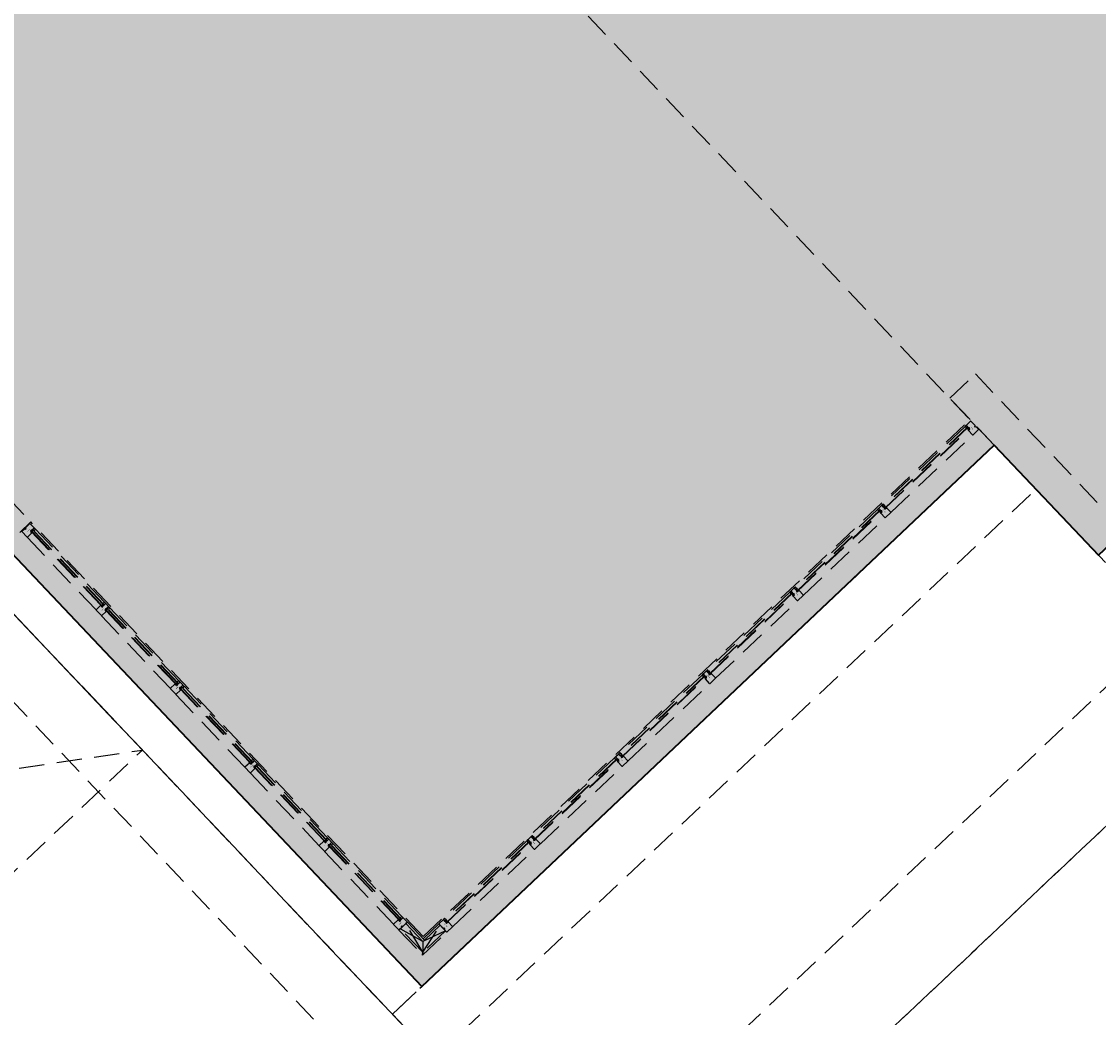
# Model space of a CAD drawing. Header units: metres. Extents: x 104098 to 104607, y 427853 to 428230.
# Tile 52 of 147: x 104268 to 104278, y 428111 to 428121. Entities that reach past the tile are written whole.
import ezdxf

# ---------------------------------------------------------------- set-up
doc = ezdxf.new("R2010")
doc.units = ezdxf.units.M
doc.linetypes.add('DASHED2', pattern=[0.375, 0.25, -0.125])
doc.layers.add('N-WE-OG-BEBOUWING-G_School', color=7, linetype='Continuous', lineweight=35)
doc.layers.add('N-WE-VH-VERHARDING-AP_BEBOUWING', color=7, linetype='Continuous', true_color=0xcfcfcf)
doc.styles.add('1_020-25', font='arial.ttf', dxfattribs={"height": 100})

# ---------------------------------------------------------------- blocks, each defined once
blk = doc.blocks.new('school2')
at = {"color": 252, "linetype": 'DASHED2'}
for p, q in [((107986.478, 456599.426), (107986.478, 456614.926)), ((107979.028, 456605.426), (107979.028, 456605.076)), ((107978.278, 456605.076), (107978.278, 456599.076)), ((107978.678, 456605.076), (107978.678, 456599.076)), ((107978.678, 456605.076), (107978.678, 456599.076)), ((107978.678, 456599.076), (107978.678, 456605.076)), ((107978.678, 456599.076), (107978.678, 456605.076)), ((107978.678, 456605.076), (107978.678, 456599.076)), ((107979.028, 456605.076), (107978.878, 456605.076)), ((107978.898, 456604.994), (107978.898, 456605.068)), ((107978.901, 456605.071), (107978.901, 456605.071)), ((107978.901, 456605.071), (107978.901, 456605.071)), ((107978.901, 456605.071), (107978.901, 456605.071)), ((107978.901, 456605.071), (107978.901, 456605.071)), ((107978.901, 456605.071), (107978.901, 456605.071)), ((107978.901, 456605.071), (107978.901, 456605.071)), ((107978.901, 456605.071), (107978.936, 456605.071)), ((107978.938, 456605.07), (107978.938, 456605.061)), ((107978.938, 456605.061), (107978.948, 456605.061)), ((107978.948, 456605.061), (107978.948, 456605.07)), ((107978.95, 456605.071), (107979.009, 456605.071)), ((107979.012, 456605.068), (107979.012, 456605.012)), ((107979.028, 456599.426), (107979.028, 456605.076)), ((107978.898, 456604.991), (107978.898, 456604)), ((107978.961, 456604.991), (107978.901, 456604.991)), ((107978.962, 456604.993), (107978.961, 456604.991)), ((107978.964, 456605.009), (107978.962, 456605.009)), ((107978.962, 456605.009), (107978.962, 456604.993)), ((107978.966, 456605.005), (107978.962, 456605.005)), ((107978.962, 456605.005), (107978.962, 456604.996)), ((107978.962, 456604.996), (107978.966, 456604.996)), ((107978.966, 456604.996), (107978.966, 456605.005)), ((107978.99, 456605.005), (107978.966, 456605.005)), ((107978.966, 456605.005), (107978.966, 456603.986)), ((107978.986, 456605.005), (107978.971, 456605.005)), ((107978.971, 456605.005), (107978.971, 456604.998)), ((107978.971, 456604.998), (107978.986, 456604.998)), ((107978.986, 456604.998), (107978.971, 456604.998)), ((107978.971, 456604.998), (107978.971, 456603.993)), ((107979, 456605.009), (107978.975, 456605.009)), ((107978.986, 456603.986), (107978.986, 456605.005)), ((107978.99, 456604.995), (107978.99, 456605.009)), ((107978.99, 456605.009), (107979.009, 456605.009)), ((107978.99, 456603.986), (107978.99, 456605.005)), ((107978.994, 456604.995), (107978.99, 456604.995)), ((107978.994, 456604.991), (107978.994, 456604.995)), ((107979.01, 456604.994), (107978.994, 456604.991)), ((107979.004, 456605.009), (107979, 456605.009)), ((107979.009, 456605.009), (107979.004, 456605.009)), ((107979.012, 456605.006), (107979.012, 456604.997)), ((107979.012, 456603.998), (107979.012, 456604.993)), ((107975.428, 456604.676), (107978.278, 456602.676)), ((107978.278, 456604.676), (107978.278, 456595.576)), ((107978.278, 456595.576), (107978.278, 456604.676)), ((107978.278, 456602.676), (107978.278, 456604.676)), ((107977.678, 456596.576), (107977.678, 456604.076)), ((107978.898, 456603.923), (107978.898, 456603.997)), ((107978.901, 456604), (107978.961, 456604)), ((107978.961, 456604), (107978.962, 456603.999)), ((107978.962, 456603.999), (107978.962, 456603.982)), ((107978.962, 456603.986), (107978.962, 456603.995)), ((107978.962, 456603.995), (107978.966, 456603.995)), ((107978.966, 456603.995), (107978.966, 456603.986)), ((107978.971, 456603.993), (107978.986, 456603.993)), ((107978.986, 456603.993), (107978.971, 456603.993)), ((107978.971, 456603.993), (107978.971, 456603.986)), ((107978.994, 456603.996), (107978.99, 456603.996)), ((107978.99, 456603.996), (107978.99, 456603.982)), ((107979.01, 456603.997), (107978.994, 456604)), ((107978.994, 456604), (107978.994, 456603.996)), ((107979.012, 456603.985), (107979.012, 456603.994)), ((107978.898, 456603.92), (107978.898, 456602.929)), ((107978.961, 456603.92), (107978.901, 456603.92)), ((107978.962, 456603.922), (107978.961, 456603.92)), ((107978.966, 456603.986), (107978.962, 456603.986)), ((107978.962, 456603.982), (107978.964, 456603.982)), ((107978.964, 456603.938), (107978.962, 456603.938)), ((107978.962, 456603.938), (107978.962, 456603.922)), ((107978.966, 456603.934), (107978.962, 456603.934)), ((107978.962, 456603.934), (107978.962, 456603.925)), ((107978.962, 456603.925), (107978.966, 456603.925)), ((107978.966, 456603.986), (107978.99, 456603.986)), ((107978.966, 456603.925), (107978.966, 456603.934)), ((107978.99, 456603.934), (107978.966, 456603.934)), ((107978.966, 456603.934), (107978.966, 456602.915)), ((107978.986, 456603.934), (107978.971, 456603.934)), ((107978.971, 456603.934), (107978.971, 456603.927)), ((107978.971, 456603.927), (107978.986, 456603.927)), ((107978.986, 456603.927), (107978.971, 456603.927)), ((107978.971, 456603.927), (107978.971, 456602.922)), ((107978.975, 456603.982), (107979, 456603.982)), ((107979, 456603.938), (107978.975, 456603.938)), ((107978.99, 456603.986), (107978.986, 456603.986)), ((107978.986, 456602.915), (107978.986, 456603.934)), ((107978.99, 456603.982), (107979.009, 456603.982)), ((107978.99, 456603.924), (107978.99, 456603.938)), ((107978.99, 456603.938), (107979.009, 456603.938)), ((107978.99, 456602.915), (107978.99, 456603.934)), ((107978.994, 456603.924), (107978.99, 456603.924)), ((107978.994, 456603.92), (107978.994, 456603.924)), ((107979.01, 456603.923), (107978.994, 456603.92)), ((107979, 456603.982), (107979.004, 456603.982)), ((107979.004, 456603.938), (107979, 456603.938)), ((107979, 456603.938), (107979, 456603.938)), ((107979.004, 456603.982), (107979.004, 456603.982)), ((107979.004, 456603.982), (107979.009, 456603.982)), ((107979.009, 456603.938), (107979.004, 456603.938)), ((107979.004, 456603.938), (107979.004, 456603.938)), ((107979.012, 456603.979), (107979.012, 456603.941)), ((107979.012, 456603.935), (107979.012, 456603.926)), ((107979.012, 456602.927), (107979.012, 456603.922)), ((107978.898, 456602.852), (107978.898, 456602.926)), ((107978.901, 456602.929), (107978.961, 456602.929)), ((107978.961, 456602.929), (107978.962, 456602.928)), ((107978.962, 456602.928), (107978.962, 456602.911)), ((107979.01, 456602.926), (107978.994, 456602.929)), ((107978.994, 456602.929), (107978.994, 456602.925)), ((107978.898, 456602.849), (107978.898, 456601.858)), ((107978.961, 456602.849), (107978.901, 456602.849)), ((107978.962, 456602.851), (107978.961, 456602.849)), ((107978.962, 456602.915), (107978.962, 456602.924)), ((107978.962, 456602.924), (107978.966, 456602.924)), ((107978.966, 456602.915), (107978.962, 456602.915)), ((107978.962, 456602.911), (107978.964, 456602.911)), ((107978.964, 456602.867), (107978.962, 456602.867)), ((107978.962, 456602.867), (107978.962, 456602.851)), ((107978.966, 456602.863), (107978.962, 456602.863)), ((107978.962, 456602.863), (107978.962, 456602.854)), ((107978.962, 456602.854), (107978.966, 456602.854)), ((107978.966, 456602.924), (107978.966, 456602.915)), ((107978.966, 456602.915), (107978.99, 456602.915)), ((107978.99, 456602.863), (107978.966, 456602.863)), ((107978.966, 456602.863), (107978.966, 456601.844)), ((107978.966, 456602.854), (107978.966, 456602.863)), ((107978.971, 456602.922), (107978.986, 456602.922)), ((107978.986, 456602.922), (107978.971, 456602.922)), ((107978.971, 456602.922), (107978.971, 456602.915)), ((107978.986, 456602.863), (107978.971, 456602.863)), ((107978.971, 456602.863), (107978.971, 456602.856)), ((107978.971, 456602.856), (107978.986, 456602.856)), ((107978.986, 456602.856), (107978.971, 456602.856)), ((107978.971, 456602.856), (107978.971, 456601.851)), ((107978.975, 456602.911), (107979, 456602.911)), ((107979, 456602.867), (107978.975, 456602.867)), ((107978.99, 456602.915), (107978.986, 456602.915)), ((107978.986, 456601.844), (107978.986, 456602.863)), ((107978.994, 456602.925), (107978.99, 456602.925)), ((107978.99, 456602.925), (107978.99, 456602.911)), ((107978.99, 456602.911), (107979.009, 456602.911)), ((107978.99, 456602.853), (107978.99, 456602.867)), ((107978.99, 456602.867), (107979.009, 456602.867)), ((107978.99, 456601.844), (107978.99, 456602.863)), ((107978.994, 456602.853), (107978.99, 456602.853)), ((107978.994, 456602.849), (107978.994, 456602.853)), ((107979.01, 456602.852), (107978.994, 456602.849)), ((107979, 456602.911), (107979.004, 456602.911)), ((107979.004, 456602.867), (107979, 456602.867)), ((107979, 456602.867), (107979, 456602.867)), ((107979.004, 456602.911), (107979.004, 456602.911)), ((107979.004, 456602.911), (107979.009, 456602.911)), ((107979.009, 456602.867), (107979.004, 456602.867)), ((107979.004, 456602.867), (107979.004, 456602.867)), ((107979.012, 456602.914), (107979.012, 456602.923)), ((107979.012, 456602.908), (107979.012, 456602.87)), ((107979.012, 456602.864), (107979.012, 456602.855)), ((107979.012, 456601.856), (107979.012, 456602.851)), ((107972.578, 456602.676), (107978.278, 456602.676)), ((107978.898, 456601.781), (107978.898, 456601.855)), ((107978.898, 456601.778), (107978.898, 456600.787)), ((107978.901, 456601.858), (107978.961, 456601.858)), ((107978.961, 456601.778), (107978.901, 456601.778)), ((107978.961, 456601.858), (107978.962, 456601.857)), ((107978.962, 456601.78), (107978.961, 456601.778)), ((107978.962, 456601.857), (107978.962, 456601.84)), ((107978.962, 456601.844), (107978.962, 456601.853)), ((107978.962, 456601.853), (107978.966, 456601.853)), ((107978.966, 456601.844), (107978.962, 456601.844)), ((107978.962, 456601.84), (107978.964, 456601.84)), ((107978.964, 456601.796), (107978.962, 456601.796)), ((107978.962, 456601.796), (107978.962, 456601.78)), ((107978.966, 456601.792), (107978.962, 456601.792)), ((107978.962, 456601.792), (107978.962, 456601.783)), ((107978.962, 456601.783), (107978.966, 456601.783)), ((107978.966, 456601.853), (107978.966, 456601.844)), ((107978.966, 456601.844), (107978.99, 456601.844)), ((107978.99, 456601.792), (107978.966, 456601.792)), ((107978.966, 456601.792), (107978.966, 456600.773)), ((107978.966, 456601.783), (107978.966, 456601.792)), ((107978.971, 456601.851), (107978.986, 456601.851)), ((107978.986, 456601.851), (107978.971, 456601.851)), ((107978.971, 456601.851), (107978.971, 456601.844)), ((107978.986, 456601.792), (107978.971, 456601.792)), ((107978.971, 456601.792), (107978.971, 456601.785)), ((107978.971, 456601.785), (107978.986, 456601.785)), ((107978.986, 456601.785), (107978.971, 456601.785)), ((107978.971, 456601.785), (107978.971, 456600.78)), ((107978.975, 456601.84), (107979, 456601.84)), ((107979, 456601.796), (107978.975, 456601.796)), ((107978.99, 456601.844), (107978.986, 456601.844)), ((107978.986, 456600.773), (107978.986, 456601.792)), ((107978.994, 456601.854), (107978.99, 456601.854)), ((107978.99, 456601.854), (107978.99, 456601.84)), ((107978.99, 456601.84), (107979.009, 456601.84)), ((107978.99, 456601.782), (107978.99, 456601.796)), ((107978.99, 456601.796), (107979.009, 456601.796)), ((107978.99, 456600.773), (107978.99, 456601.792)), ((107978.994, 456601.782), (107978.99, 456601.782)), ((107979.01, 456601.855), (107978.994, 456601.858)), ((107978.994, 456601.858), (107978.994, 456601.854)), ((107978.994, 456601.778), (107978.994, 456601.782)), ((107979.01, 456601.781), (107978.994, 456601.778)), ((107979, 456601.84), (107979.004, 456601.84)), ((107979.004, 456601.796), (107979, 456601.796)), ((107979, 456601.796), (107979, 456601.796)), ((107979.004, 456601.84), (107979.004, 456601.84)), ((107979.004, 456601.84), (107979.009, 456601.84)), ((107979.009, 456601.796), (107979.004, 456601.796)), ((107979.004, 456601.796), (107979.004, 456601.796)), ((107979.012, 456601.843), (107979.012, 456601.852)), ((107979.012, 456601.837), (107979.012, 456601.799)), ((107979.012, 456601.793), (107979.012, 456601.784)), ((107979.012, 456600.785), (107979.012, 456601.78)), ((107978.898, 456600.71), (107978.898, 456600.784)), ((107978.898, 456600.707), (107978.898, 456599.716)), ((107978.901, 456600.787), (107978.961, 456600.787)), ((107978.961, 456600.707), (107978.901, 456600.707)), ((107978.961, 456600.787), (107978.962, 456600.786)), ((107978.962, 456600.709), (107978.961, 456600.707)), ((107978.962, 456600.786), (107978.962, 456600.769)), ((107978.962, 456600.773), (107978.962, 456600.782)), ((107978.962, 456600.782), (107978.966, 456600.782)), ((107978.966, 456600.773), (107978.962, 456600.773)), ((107978.962, 456600.769), (107978.964, 456600.769)), ((107978.964, 456600.725), (107978.962, 456600.725)), ((107978.962, 456600.725), (107978.962, 456600.709)), ((107978.966, 456600.721), (107978.962, 456600.721)), ((107978.962, 456600.721), (107978.962, 456600.712)), ((107978.962, 456600.712), (107978.966, 456600.712)), ((107978.966, 456600.782), (107978.966, 456600.773)), ((107978.966, 456600.773), (107978.99, 456600.773)), ((107978.99, 456600.721), (107978.966, 456600.721)), ((107978.966, 456600.721), (107978.966, 456599.702)), ((107978.966, 456600.712), (107978.966, 456600.721)), ((107978.971, 456600.78), (107978.986, 456600.78)), ((107978.986, 456600.78), (107978.971, 456600.78)), ((107978.971, 456600.78), (107978.971, 456600.773)), ((107978.986, 456600.721), (107978.971, 456600.721)), ((107978.971, 456600.721), (107978.971, 456600.714)), ((107978.971, 456600.714), (107978.986, 456600.714)), ((107978.986, 456600.714), (107978.971, 456600.714)), ((107978.971, 456600.714), (107978.971, 456599.709)), ((107978.975, 456600.769), (107979, 456600.769)), ((107979, 456600.725), (107978.975, 456600.725)), ((107978.99, 456600.773), (107978.986, 456600.773)), ((107978.986, 456599.702), (107978.986, 456600.721)), ((107978.994, 456600.783), (107978.99, 456600.783)), ((107978.99, 456600.783), (107978.99, 456600.769)), ((107978.99, 456600.769), (107979.009, 456600.769)), ((107978.99, 456600.711), (107978.99, 456600.725)), ((107978.99, 456600.725), (107979.009, 456600.725)), ((107978.99, 456599.702), (107978.99, 456600.721)), ((107978.994, 456600.711), (107978.99, 456600.711)), ((107979.01, 456600.784), (107978.994, 456600.787)), ((107978.994, 456600.787), (107978.994, 456600.783)), ((107978.994, 456600.707), (107978.994, 456600.711)), ((107979.01, 456600.71), (107978.994, 456600.707)), ((107979, 456600.769), (107979.004, 456600.769)), ((107979.004, 456600.725), (107979, 456600.725)), ((107979, 456600.725), (107979, 456600.725)), ((107979.004, 456600.769), (107979.004, 456600.769)), ((107979.004, 456600.769), (107979.009, 456600.769)), ((107979.009, 456600.725), (107979.004, 456600.725)), ((107979.004, 456600.725), (107979.004, 456600.725)), ((107979.012, 456600.772), (107979.012, 456600.781)), ((107979.012, 456600.766), (107979.012, 456600.728)), ((107979.012, 456600.722), (107979.012, 456600.713)), ((107979.012, 456599.714), (107979.012, 456600.709)), ((107978.898, 456599.639), (107978.898, 456599.713)), ((107978.918, 456599.636), (107978.898, 456599.636)), ((107978.898, 456599.636), (107978.898, 456599.296)), ((107978.901, 456599.716), (107978.961, 456599.716)), ((107978.936, 456599.636), (107978.901, 456599.636)), ((107978.901, 456599.636), (107978.901, 456599.636)), ((107978.901, 456599.636), (107978.901, 456599.636)), ((107978.901, 456599.636), (107978.901, 456599.636)), ((107978.901, 456599.636), (107978.901, 456599.636)), ((107978.901, 456599.636), (107978.901, 456599.636)), ((107978.901, 456599.636), (107978.901, 456599.636)), ((107978.918, 456599.316), (107978.992, 456599.636)), ((107978.992, 456599.636), (107978.918, 456599.636)), ((107978.918, 456599.636), (107978.992, 456599.39)), ((107978.918, 456599.316), (107978.918, 456599.636)), ((107978.948, 456599.646), (107978.938, 456599.646)), ((107978.938, 456599.646), (107978.938, 456599.638)), ((107978.948, 456599.638), (107978.948, 456599.646)), ((107979.009, 456599.636), (107978.95, 456599.636)), ((107978.961, 456599.716), (107978.962, 456599.715)), ((107978.962, 456599.715), (107978.962, 456599.698)), ((107978.962, 456599.702), (107978.962, 456599.711)), ((107978.962, 456599.711), (107978.966, 456599.711)), ((107978.966, 456599.702), (107978.962, 456599.702)), ((107978.962, 456599.698), (107978.964, 456599.698)), ((107978.966, 456599.711), (107978.966, 456599.702)), ((107978.966, 456599.702), (107978.99, 456599.702)), ((107978.971, 456599.709), (107978.986, 456599.709)), ((107978.986, 456599.709), (107978.971, 456599.709)), ((107978.971, 456599.709), (107978.971, 456599.702)), ((107978.975, 456599.698), (107979, 456599.698)), ((107978.99, 456599.702), (107978.986, 456599.702)), ((107978.994, 456599.712), (107978.99, 456599.712)), ((107978.99, 456599.712), (107978.99, 456599.698)), ((107978.99, 456599.698), (107979.009, 456599.698)), ((107979.012, 456599.636), (107978.992, 456599.636)), ((107978.992, 456599.636), (107978.992, 456599.39)), ((107979.01, 456599.713), (107978.994, 456599.716)), ((107978.994, 456599.716), (107978.994, 456599.712)), ((107979, 456599.698), (107979.004, 456599.698)), ((107979.004, 456599.698), (107979.009, 456599.698)), ((107979.012, 456599.701), (107979.012, 456599.71)), ((107979.012, 456599.695), (107979.012, 456599.639)), ((107979.012, 456599.39), (107979.012, 456599.636)), ((107986.478, 456597.576), (107986.478, 456599.716)), ((107986.478, 456599.716), (107986.828, 456599.716)), ((107986.828, 456599.716), (107986.828, 456597.926)), ((107979.228, 456599.41), (107979.012, 456599.41)), ((107979.012, 456599.41), (107979.012, 456599.39)), ((107979.028, 456599.426), (107986.478, 456599.426)), ((107979.228, 456599.39), (107979.228, 456599.41)), ((107979.231, 456599.41), (107979.287, 456599.41)), ((107979.293, 456599.41), (107979.302, 456599.41)), ((107980.424, 456599.41), (107979.306, 456599.41)), ((107980.437, 456599.41), (107980.428, 456599.41)), ((107980.443, 456599.41), (107980.481, 456599.41)), ((107980.487, 456599.41), (107980.496, 456599.41)), ((107981.618, 456599.41), (107980.5, 456599.41)), ((107981.631, 456599.41), (107981.622, 456599.41)), ((107981.637, 456599.41), (107981.675, 456599.41)), ((107981.681, 456599.41), (107981.69, 456599.41)), ((107982.812, 456599.41), (107981.694, 456599.41)), ((107982.825, 456599.41), (107982.816, 456599.41)), ((107982.831, 456599.41), (107982.869, 456599.41)), ((107982.875, 456599.41), (107982.885, 456599.41)), ((107984.007, 456599.41), (107982.889, 456599.41)), ((107984.02, 456599.41), (107984.011, 456599.41)), ((107984.026, 456599.41), (107984.064, 456599.41)), ((107984.07, 456599.41), (107984.079, 456599.41)), ((107985.201, 456599.41), (107984.083, 456599.41)), ((107985.214, 456599.41), (107985.205, 456599.41)), ((107985.22, 456599.41), (107985.258, 456599.41)), ((107985.264, 456599.41), (107985.273, 456599.41)), ((107986.395, 456599.41), (107985.277, 456599.41)), ((107986.408, 456599.41), (107986.399, 456599.41)), ((107986.414, 456599.41), (107986.47, 456599.41)), ((107978.918, 456599.316), (107978.898, 456599.296)), ((107978.898, 456599.296), (107978.918, 456599.316)), ((107978.918, 456599.316), (107979.228, 456599.39)), ((107978.992, 456599.39), (107978.918, 456599.316)), ((107978.992, 456599.39), (107978.918, 456599.316)), ((107979.228, 456599.316), (107978.918, 456599.316)), ((107979.228, 456599.316), (107978.992, 456599.39)), ((107978.992, 456599.39), (107979.012, 456599.39)), ((107979.012, 456599.39), (107979.228, 456599.39)), ((107979.228, 456599.348), (107979.228, 456599.407)), ((107979.228, 456599.39), (107979.228, 456599.316)), ((107979.228, 456599.299), (107979.228, 456599.335)), ((107979.228, 456599.296), (107979.228, 456599.316)), ((107979.238, 456599.346), (107979.229, 456599.346)), ((107979.229, 456599.336), (107979.238, 456599.336)), ((107979.238, 456599.336), (107979.238, 456599.346)), ((107979.29, 456599.388), (107979.29, 456599.407)), ((107979.29, 456599.407), (107979.29, 456599.402)), ((107979.29, 456599.402), (107979.29, 456599.398)), ((107979.29, 456599.398), (107979.29, 456599.373)), ((107979.304, 456599.388), (107979.29, 456599.388)), ((107979.29, 456599.362), (107979.29, 456599.36)), ((107979.29, 456599.36), (107979.307, 456599.36)), ((107980.436, 456599.388), (107979.294, 456599.388)), ((107979.294, 456599.388), (107979.294, 456599.364)), ((107980.436, 456599.384), (107979.294, 456599.384)), ((107979.294, 456599.384), (107979.294, 456599.369)), ((107979.294, 456599.369), (107979.301, 456599.369)), ((107979.294, 456599.364), (107979.294, 456599.36)), ((107979.303, 456599.364), (107979.294, 456599.364)), ((107979.294, 456599.364), (107980.436, 456599.364)), ((107979.294, 456599.36), (107979.303, 456599.36)), ((107979.301, 456599.369), (107979.301, 456599.384)), ((107979.301, 456599.384), (107979.301, 456599.369)), ((107979.301, 456599.369), (107980.429, 456599.369)), ((107979.303, 456599.36), (107979.303, 456599.364)), ((107979.308, 456599.392), (107979.304, 456599.392)), ((107979.304, 456599.392), (107979.304, 456599.388)), ((107979.305, 456599.408), (107979.308, 456599.392)), ((107979.307, 456599.36), (107979.308, 456599.359)), ((107979.308, 456599.359), (107979.308, 456599.299)), ((107980.425, 456599.408), (107980.422, 456599.392)), ((107980.422, 456599.392), (107980.426, 456599.392)), ((107980.422, 456599.359), (107980.424, 456599.36)), ((107980.422, 456599.299), (107980.422, 456599.359)), ((107980.424, 456599.36), (107980.44, 456599.36)), ((107980.426, 456599.392), (107980.426, 456599.388)), ((107980.426, 456599.388), (107980.44, 456599.388)), ((107980.427, 456599.36), (107980.427, 456599.364)), ((107980.427, 456599.364), (107980.436, 456599.364)), ((107980.436, 456599.36), (107980.427, 456599.36)), ((107980.429, 456599.369), (107980.429, 456599.384)), ((107980.429, 456599.384), (107980.429, 456599.369)), ((107980.429, 456599.369), (107980.436, 456599.369)), ((107980.436, 456599.364), (107980.436, 456599.388)), ((107980.436, 456599.388), (107980.436, 456599.384)), ((107980.436, 456599.364), (107980.436, 456599.36)), ((107980.44, 456599.388), (107980.44, 456599.407)), ((107980.44, 456599.402), (107980.44, 456599.407)), ((107980.44, 456599.402), (107980.44, 456599.402)), ((107980.44, 456599.398), (107980.44, 456599.402)), ((107980.44, 456599.373), (107980.44, 456599.398)), ((107980.44, 456599.36), (107980.44, 456599.362)), ((107980.484, 456599.388), (107980.484, 456599.407)), ((107980.484, 456599.407), (107980.484, 456599.402)), ((107980.484, 456599.402), (107980.484, 456599.402)), ((107980.484, 456599.402), (107980.484, 456599.398)), ((107980.484, 456599.398), (107980.484, 456599.398)), ((107980.484, 456599.398), (107980.484, 456599.373)), ((107980.498, 456599.388), (107980.484, 456599.388)), ((107980.484, 456599.362), (107980.484, 456599.36)), ((107980.484, 456599.36), (107980.501, 456599.36)), ((107981.63, 456599.388), (107980.488, 456599.388)), ((107980.488, 456599.388), (107980.488, 456599.364)), ((107981.63, 456599.384), (107980.488, 456599.384)), ((107980.488, 456599.384), (107980.488, 456599.369)), ((107980.488, 456599.369), (107980.495, 456599.369)), ((107980.488, 456599.364), (107980.488, 456599.36)), ((107980.497, 456599.364), (107980.488, 456599.364)), ((107980.488, 456599.364), (107981.63, 456599.364)), ((107980.488, 456599.36), (107980.497, 456599.36)), ((107980.495, 456599.369), (107980.495, 456599.384)), ((107980.495, 456599.384), (107980.495, 456599.369)), ((107980.495, 456599.369), (107981.623, 456599.369)), ((107980.497, 456599.36), (107980.497, 456599.364)), ((107980.502, 456599.392), (107980.498, 456599.392)), ((107980.498, 456599.392), (107980.498, 456599.388)), ((107980.499, 456599.408), (107980.502, 456599.392)), ((107980.501, 456599.36), (107980.502, 456599.359)), ((107980.502, 456599.359), (107980.502, 456599.299)), ((107981.616, 456599.359), (107981.618, 456599.36)), ((107981.616, 456599.299), (107981.616, 456599.359)), ((107981.619, 456599.408), (107981.617, 456599.392)), ((107981.617, 456599.392), (107981.62, 456599.392)), ((107981.618, 456599.36), (107981.634, 456599.36)), ((107981.62, 456599.392), (107981.62, 456599.388)), ((107981.62, 456599.388), (107981.634, 456599.388)), ((107981.621, 456599.36), (107981.621, 456599.364)), ((107981.621, 456599.364), (107981.63, 456599.364)), ((107981.63, 456599.36), (107981.621, 456599.36)), ((107981.623, 456599.369), (107981.623, 456599.384)), ((107981.623, 456599.384), (107981.623, 456599.369)), ((107981.623, 456599.369), (107981.63, 456599.369)), ((107981.63, 456599.364), (107981.63, 456599.388)), ((107981.63, 456599.388), (107981.63, 456599.384)), ((107981.63, 456599.364), (107981.63, 456599.36)), ((107981.634, 456599.388), (107981.634, 456599.407)), ((107981.634, 456599.402), (107981.634, 456599.407)), ((107981.634, 456599.402), (107981.634, 456599.402)), ((107981.634, 456599.398), (107981.634, 456599.402)), ((107981.634, 456599.373), (107981.634, 456599.398)), ((107981.634, 456599.36), (107981.634, 456599.362)), ((107981.678, 456599.388), (107981.678, 456599.407)), ((107981.678, 456599.407), (107981.678, 456599.402)), ((107981.678, 456599.402), (107981.678, 456599.402)), ((107981.678, 456599.402), (107981.678, 456599.398)), ((107981.678, 456599.398), (107981.678, 456599.398)), ((107981.678, 456599.398), (107981.678, 456599.373)), ((107981.692, 456599.388), (107981.678, 456599.388)), ((107981.678, 456599.362), (107981.678, 456599.36)), ((107981.678, 456599.36), (107981.695, 456599.36)), ((107982.824, 456599.388), (107981.682, 456599.388)), ((107981.682, 456599.388), (107981.682, 456599.364)), ((107982.824, 456599.384), (107981.682, 456599.384)), ((107981.682, 456599.384), (107981.682, 456599.369)), ((107981.682, 456599.369), (107981.689, 456599.369)), ((107981.682, 456599.364), (107982.824, 456599.364)), ((107981.682, 456599.364), (107981.682, 456599.36)), ((107981.691, 456599.364), (107981.682, 456599.364)), ((107981.682, 456599.36), (107981.691, 456599.36)), ((107981.689, 456599.369), (107981.689, 456599.384)), ((107981.689, 456599.384), (107981.689, 456599.369)), ((107981.689, 456599.369), (107982.817, 456599.369)), ((107981.691, 456599.36), (107981.691, 456599.364)), ((107981.696, 456599.392), (107981.692, 456599.392)), ((107981.692, 456599.392), (107981.692, 456599.388)), ((107981.693, 456599.408), (107981.696, 456599.392)), ((107981.695, 456599.36), (107981.696, 456599.359)), ((107981.696, 456599.359), (107981.696, 456599.299)), ((107982.81, 456599.359), (107982.812, 456599.36)), ((107982.81, 456599.299), (107982.81, 456599.359)), ((107982.814, 456599.408), (107982.811, 456599.392)), ((107982.811, 456599.392), (107982.814, 456599.392)), ((107982.812, 456599.36), (107982.828, 456599.36)), ((107982.814, 456599.392), (107982.814, 456599.388)), ((107982.814, 456599.388), (107982.828, 456599.388)), ((107982.815, 456599.36), (107982.815, 456599.364)), ((107982.815, 456599.364), (107982.824, 456599.364)), ((107982.824, 456599.36), (107982.815, 456599.36)), ((107982.817, 456599.369), (107982.817, 456599.384)), ((107982.817, 456599.384), (107982.817, 456599.369)), ((107982.817, 456599.369), (107982.824, 456599.369)), ((107982.824, 456599.364), (107982.824, 456599.388)), ((107982.824, 456599.388), (107982.824, 456599.384)), ((107982.824, 456599.364), (107982.824, 456599.36)), ((107982.828, 456599.388), (107982.828, 456599.407)), ((107982.828, 456599.402), (107982.828, 456599.407)), ((107982.828, 456599.402), (107982.828, 456599.402)), ((107982.828, 456599.398), (107982.828, 456599.402)), ((107982.828, 456599.373), (107982.828, 456599.398)), ((107982.828, 456599.36), (107982.828, 456599.362)), ((107982.872, 456599.388), (107982.872, 456599.407)), ((107982.872, 456599.407), (107982.872, 456599.402)), ((107982.872, 456599.402), (107982.872, 456599.402)), ((107982.872, 456599.402), (107982.872, 456599.398)), ((107982.872, 456599.398), (107982.872, 456599.398)), ((107982.872, 456599.398), (107982.872, 456599.373)), ((107982.886, 456599.388), (107982.872, 456599.388)), ((107982.872, 456599.362), (107982.872, 456599.36)), ((107982.872, 456599.36), (107982.889, 456599.36)), ((107984.019, 456599.388), (107982.876, 456599.388)), ((107982.876, 456599.388), (107982.876, 456599.364)), ((107984.019, 456599.384), (107982.876, 456599.384)), ((107982.876, 456599.384), (107982.876, 456599.369)), ((107982.876, 456599.369), (107982.883, 456599.369)), ((107982.876, 456599.364), (107984.019, 456599.364)), ((107982.876, 456599.364), (107982.876, 456599.36)), ((107982.885, 456599.364), (107982.876, 456599.364)), ((107982.876, 456599.36), (107982.885, 456599.36)), ((107982.883, 456599.369), (107982.883, 456599.384)), ((107982.883, 456599.384), (107982.883, 456599.369)), ((107982.883, 456599.369), (107984.012, 456599.369)), ((107982.885, 456599.36), (107982.885, 456599.364)), ((107982.89, 456599.392), (107982.886, 456599.392)), ((107982.886, 456599.392), (107982.886, 456599.388)), ((107982.887, 456599.408), (107982.89, 456599.392)), ((107982.889, 456599.36), (107982.89, 456599.359)), ((107982.89, 456599.359), (107982.89, 456599.299)), ((107984.008, 456599.408), (107984.005, 456599.392)), ((107984.005, 456599.392), (107984.009, 456599.392)), ((107984.005, 456599.359), (107984.006, 456599.36)), ((107984.005, 456599.299), (107984.005, 456599.359)), ((107984.006, 456599.36), (107984.023, 456599.36)), ((107984.009, 456599.392), (107984.009, 456599.388)), ((107984.009, 456599.388), (107984.023, 456599.388)), ((107984.01, 456599.36), (107984.01, 456599.364)), ((107984.01, 456599.364), (107984.019, 456599.364)), ((107984.019, 456599.36), (107984.01, 456599.36)), ((107984.012, 456599.369), (107984.012, 456599.384)), ((107984.012, 456599.384), (107984.012, 456599.369)), ((107984.012, 456599.369), (107984.019, 456599.369)), ((107984.019, 456599.364), (107984.019, 456599.388)), ((107984.019, 456599.388), (107984.019, 456599.384)), ((107984.019, 456599.364), (107984.019, 456599.36)), ((107984.023, 456599.388), (107984.023, 456599.407)), ((107984.023, 456599.402), (107984.023, 456599.407)), ((107984.023, 456599.402), (107984.023, 456599.402)), ((107984.023, 456599.398), (107984.023, 456599.402)), ((107984.023, 456599.373), (107984.023, 456599.398)), ((107984.023, 456599.36), (107984.023, 456599.362)), ((107984.067, 456599.388), (107984.067, 456599.407)), ((107984.067, 456599.407), (107984.067, 456599.402)), ((107984.067, 456599.402), (107984.067, 456599.402)), ((107984.067, 456599.402), (107984.067, 456599.398)), ((107984.067, 456599.398), (107984.067, 456599.398)), ((107984.067, 456599.398), (107984.067, 456599.373)), ((107984.081, 456599.388), (107984.067, 456599.388)), ((107984.067, 456599.362), (107984.067, 456599.36)), ((107984.067, 456599.36), (107984.083, 456599.36)), ((107985.213, 456599.388), (107984.071, 456599.388)), ((107984.071, 456599.388), (107984.071, 456599.364)), ((107985.213, 456599.384), (107984.071, 456599.384)), ((107984.071, 456599.384), (107984.071, 456599.369)), ((107984.071, 456599.369), (107984.078, 456599.369)), ((107984.071, 456599.364), (107985.213, 456599.364)), ((107984.071, 456599.364), (107984.071, 456599.36)), ((107984.08, 456599.364), (107984.071, 456599.364)), ((107984.071, 456599.36), (107984.08, 456599.36)), ((107984.078, 456599.369), (107984.078, 456599.384)), ((107984.078, 456599.384), (107984.078, 456599.369)), ((107984.078, 456599.369), (107985.206, 456599.369)), ((107984.08, 456599.36), (107984.08, 456599.364)), ((107984.084, 456599.392), (107984.081, 456599.392)), ((107984.081, 456599.392), (107984.081, 456599.388)), ((107984.082, 456599.408), (107984.084, 456599.392)), ((107984.083, 456599.36), (107984.085, 456599.359)), ((107984.085, 456599.359), (107984.085, 456599.299)), ((107985.202, 456599.408), (107985.199, 456599.392)), ((107985.199, 456599.392), (107985.203, 456599.392)), ((107985.199, 456599.359), (107985.2, 456599.36)), ((107985.199, 456599.299), (107985.199, 456599.359)), ((107985.2, 456599.36), (107985.217, 456599.36)), ((107985.203, 456599.392), (107985.203, 456599.388)), ((107985.203, 456599.388), (107985.217, 456599.388)), ((107985.204, 456599.36), (107985.204, 456599.364)), ((107985.204, 456599.364), (107985.213, 456599.364)), ((107985.213, 456599.36), (107985.204, 456599.36)), ((107985.206, 456599.369), (107985.206, 456599.384)), ((107985.206, 456599.384), (107985.206, 456599.369)), ((107985.206, 456599.369), (107985.213, 456599.369)), ((107985.213, 456599.364), (107985.213, 456599.388)), ((107985.213, 456599.388), (107985.213, 456599.384)), ((107985.213, 456599.364), (107985.213, 456599.36)), ((107985.217, 456599.388), (107985.217, 456599.407)), ((107985.217, 456599.402), (107985.217, 456599.407)), ((107985.217, 456599.402), (107985.217, 456599.402)), ((107985.217, 456599.398), (107985.217, 456599.402)), ((107985.217, 456599.373), (107985.217, 456599.398)), ((107985.217, 456599.36), (107985.217, 456599.362)), ((107985.261, 456599.388), (107985.261, 456599.407)), ((107985.261, 456599.407), (107985.261, 456599.402)), ((107985.261, 456599.402), (107985.261, 456599.402)), ((107985.261, 456599.402), (107985.261, 456599.398)), ((107985.261, 456599.398), (107985.261, 456599.398)), ((107985.261, 456599.398), (107985.261, 456599.373)), ((107985.275, 456599.388), (107985.261, 456599.388)), ((107985.261, 456599.362), (107985.261, 456599.36)), ((107985.261, 456599.36), (107985.277, 456599.36)), ((107986.407, 456599.388), (107985.265, 456599.388)), ((107985.265, 456599.388), (107985.265, 456599.364)), ((107986.407, 456599.384), (107985.265, 456599.384)), ((107985.265, 456599.384), (107985.265, 456599.369)), ((107985.265, 456599.369), (107985.272, 456599.369)), ((107985.265, 456599.364), (107986.407, 456599.364)), ((107985.265, 456599.364), (107985.265, 456599.36)), ((107985.274, 456599.364), (107985.265, 456599.364)), ((107985.265, 456599.36), (107985.274, 456599.36)), ((107985.272, 456599.369), (107985.272, 456599.384)), ((107985.272, 456599.384), (107985.272, 456599.369)), ((107985.272, 456599.369), (107986.4, 456599.369)), ((107985.274, 456599.36), (107985.274, 456599.364)), ((107985.279, 456599.392), (107985.275, 456599.392)), ((107985.275, 456599.392), (107985.275, 456599.388)), ((107985.276, 456599.408), (107985.279, 456599.392)), ((107985.277, 456599.36), (107985.279, 456599.359)), ((107985.279, 456599.359), (107985.279, 456599.299)), ((107986.396, 456599.408), (107986.393, 456599.392)), ((107986.393, 456599.392), (107986.397, 456599.392)), ((107986.393, 456599.359), (107986.394, 456599.36)), ((107986.393, 456599.299), (107986.393, 456599.359)), ((107986.394, 456599.36), (107986.411, 456599.36)), ((107986.397, 456599.392), (107986.397, 456599.388)), ((107986.397, 456599.388), (107986.411, 456599.388)), ((107986.398, 456599.36), (107986.398, 456599.364)), ((107986.398, 456599.364), (107986.407, 456599.364)), ((107986.407, 456599.36), (107986.398, 456599.36)), ((107986.4, 456599.369), (107986.4, 456599.384)), ((107986.4, 456599.384), (107986.4, 456599.369)), ((107986.4, 456599.369), (107986.407, 456599.369)), ((107986.407, 456599.364), (107986.407, 456599.388)), ((107986.407, 456599.388), (107986.407, 456599.384)), ((107986.407, 456599.364), (107986.407, 456599.36)), ((107986.411, 456599.388), (107986.411, 456599.407)), ((107986.411, 456599.402), (107986.411, 456599.407)), ((107986.411, 456599.398), (107986.411, 456599.402)), ((107986.411, 456599.373), (107986.411, 456599.398)), ((107986.411, 456599.36), (107986.411, 456599.362)), ((107986.471, 456599.346), (107986.463, 456599.346)), ((107986.463, 456599.346), (107986.463, 456599.336)), ((107986.463, 456599.336), (107986.471, 456599.336)), ((107986.473, 456599.407), (107986.473, 456599.348)), ((107986.473, 456599.335), (107986.473, 456599.299)), ((107978.898, 456599.296), (107979.228, 456599.296)), ((107979.228, 456599.299), (107979.228, 456599.299)), ((107979.228, 456599.299), (107979.228, 456599.299)), ((107979.228, 456599.299), (107979.228, 456599.299)), ((107979.228, 456599.299), (107979.228, 456599.299)), ((107979.228, 456599.299), (107979.228, 456599.299)), ((107979.228, 456599.299), (107979.228, 456599.299)), ((107979.305, 456599.296), (107979.231, 456599.296)), ((107979.308, 456599.296), (107980.422, 456599.296)), ((107980.499, 456599.296), (107980.425, 456599.296)), ((107980.502, 456599.296), (107981.616, 456599.296)), ((107981.693, 456599.296), (107981.619, 456599.296)), ((107981.696, 456599.296), (107982.81, 456599.296)), ((107982.887, 456599.296), (107982.813, 456599.296)), ((107982.89, 456599.296), (107984.005, 456599.296)), ((107984.082, 456599.296), (107984.008, 456599.296)), ((107984.085, 456599.296), (107985.199, 456599.296)), ((107985.276, 456599.296), (107985.202, 456599.296)), ((107985.279, 456599.296), (107986.393, 456599.296)), ((107986.47, 456599.296), (107986.396, 456599.296)), ((107986.473, 456599.299), (107986.473, 456599.299)), ((107986.473, 456599.299), (107986.473, 456599.299)), ((107986.473, 456599.299), (107986.473, 456599.299)), ((107986.473, 456599.299), (107986.473, 456599.299)), ((107986.473, 456599.299), (107986.473, 456599.299)), ((107986.473, 456599.299), (107986.473, 456599.299)), ((107986.478, 456599.076), (107986.478, 456599.296)), ((107986.478, 456599.076), (107978.278, 456599.076)), ((107978.278, 456599.076), (107978.278, 456598.476)), ((107978.278, 456599.076), (107978.678, 456599.076)), ((107978.678, 456599.076), (107986.478, 456599.076)), ((107978.678, 456599.076), (107986.478, 456599.076)), ((107986.478, 456599.076), (107978.678, 456599.076)), ((107978.678, 456599.076), (107986.478, 456599.076)), ((107986.478, 456598.476), (107986.478, 456599.076)), ((107986.478, 456599.076), (107986.478, 456597.576)), ((107986.478, 456599.076), (107986.478, 456597.576)), ((107986.478, 456597.576), (107986.478, 456599.076)), ((107978.278, 456598.476), (107986.478, 456598.476)), ((107978.278, 456598.476), (107986.478, 456598.476)), ((107986.478, 456598.476), (107986.478, 456595.576)), ((108009.678, 456597.576), (107986.478, 456597.576)), ((108011.678, 456596.576), (107977.678, 456596.576)), ((108015.178, 456595.576), (107949.162, 456595.576)), ((107986.478, 456595.576), (107978.278, 456595.576))]:
    blk.add_line(p, q, dxfattribs=at)
for centre, radius, start, end in [((107978.901, 456605.068), 0.003, 90, 180), ((107978.936, 456605.07), 0.0015, 0, 90), ((107978.95, 456605.07), 0.0015, 90, 180), ((107979.009, 456605.068), 0.003, 0, 90), ((107978.901, 456604.994), 0.003, 180, 270), ((107978.96, 456604.985), 0.00647, 26.0839, 86.4788), ((107978.969, 456605.009), 0.00515, 0, 180), ((107979, 456604.982), 0.0113, 119.9769, 148.4896), ((107979.009, 456605.012), 0.003, 270, 0), ((107979.009, 456605.006), 0.003, 0, 90), ((107979.009, 456604.997), 0.003, 284.8758, 0), ((107978.901, 456603.997), 0.003, 90, 180), ((107978.96, 456604.007), 0.00647, 273.5212, 333.9161), ((107979, 456604.01), 0.0113, 211.5104, 240.0231), ((107979.009, 456603.994), 0.003, 0, 75.1242), ((107978.901, 456603.923), 0.003, 180, 270), ((107978.96, 456603.914), 0.00647, 26.0839, 86.4788), ((107978.969, 456603.982), 0.00515, 180, 0), ((107978.969, 456603.938), 0.00515, 0, 180), ((107979, 456603.911), 0.0113, 119.9769, 148.4896), ((107979.009, 456603.985), 0.003, 270, 0), ((107979.009, 456603.979), 0.003, 0, 90), ((107979.009, 456603.941), 0.003, 270, 0), ((107979.009, 456603.935), 0.003, 0, 90), ((107979.009, 456603.926), 0.003, 284.8758, 0), ((107978.901, 456602.926), 0.003, 90, 180), ((107978.96, 456602.936), 0.00647, 273.5212, 333.9161), ((107979, 456602.939), 0.0113, 211.5104, 240.0231), ((107979.009, 456602.923), 0.003, 0, 75.1242), ((107978.901, 456602.852), 0.003, 180, 270), ((107978.96, 456602.843), 0.00647, 26.0839, 86.4788), ((107978.969, 456602.911), 0.00515, 180, 0), ((107978.969, 456602.867), 0.00515, 0, 180), ((107979, 456602.84), 0.0113, 119.9769, 148.4896), ((107979.009, 456602.914), 0.003, 270, 0), ((107979.009, 456602.908), 0.003, 0, 90), ((107979.009, 456602.87), 0.003, 270, 0), ((107979.009, 456602.864), 0.003, 0, 90), ((107979.009, 456602.855), 0.003, 284.8758, 0), ((107978.96, 456601.865), 0.00647, 273.5212, 333.9161), ((107979, 456601.868), 0.0113, 211.5104, 240.0231), ((107978.901, 456601.855), 0.003, 90, 180), ((107978.901, 456601.781), 0.003, 180, 270), ((107978.96, 456601.772), 0.00647, 26.0839, 86.4788), ((107978.969, 456601.84), 0.00515, 180, 0), ((107978.969, 456601.796), 0.00515, 0, 180), ((107979, 456601.769), 0.0113, 119.9769, 148.4896), ((107979.009, 456601.843), 0.003, 270, 0), ((107979.009, 456601.837), 0.003, 0, 90), ((107979.009, 456601.799), 0.003, 270, 0), ((107979.009, 456601.793), 0.003, 0, 90), ((107979.009, 456601.852), 0.003, 0, 75.1242), ((107979.009, 456601.784), 0.003, 284.8758, 0), ((107978.901, 456600.784), 0.003, 90, 180), ((107978.901, 456600.71), 0.003, 180, 270), ((107978.96, 456600.794), 0.00647, 273.5212, 333.9161), ((107978.96, 456600.701), 0.00647, 26.0839, 86.4788), ((107978.969, 456600.769), 0.00515, 180, 0), ((107978.969, 456600.725), 0.00515, 0, 180), ((107979, 456600.797), 0.0113, 211.5104, 240.0231), ((107979, 456600.698), 0.0113, 119.9769, 148.4896), ((107979.009, 456600.772), 0.003, 270, 0), ((107979.009, 456600.766), 0.003, 0, 90), ((107979.009, 456600.728), 0.003, 270, 0), ((107979.009, 456600.722), 0.003, 0, 90), ((107979.009, 456600.781), 0.003, 0, 75.1242), ((107979.009, 456600.713), 0.003, 284.8758, 0), ((107978.901, 456599.713), 0.003, 90, 180), ((107978.901, 456599.639), 0.003, 180, 270), ((107978.936, 456599.638), 0.0015, 270, 0), ((107978.95, 456599.638), 0.0015, 180, 270), ((107978.96, 456599.723), 0.00647, 273.5212, 333.9161), ((107978.969, 456599.698), 0.00515, 180, 0), ((107979, 456599.726), 0.0113, 211.5104, 240.0231), ((107979.009, 456599.701), 0.003, 270, 0), ((107979.009, 456599.695), 0.003, 0, 90), ((107979.009, 456599.639), 0.003, 270, 0), ((107979.009, 456599.71), 0.003, 0, 75.1242), ((107979.231, 456599.407), 0.003, 90, 180), ((107979.287, 456599.407), 0.003, 0, 90), ((107979.293, 456599.407), 0.003, 90, 180), ((107979.302, 456599.407), 0.003, 14.8758, 90), ((107980.428, 456599.407), 0.003, 90, 165.1242), ((107980.437, 456599.407), 0.003, 0, 90), ((107980.443, 456599.407), 0.003, 90, 180), ((107980.481, 456599.407), 0.003, 0, 90), ((107980.487, 456599.407), 0.003, 90, 180), ((107980.496, 456599.407), 0.003, 14.8758, 90), ((107981.622, 456599.407), 0.003, 90, 165.1242), ((107981.631, 456599.407), 0.003, 0, 90), ((107981.637, 456599.407), 0.003, 90, 180), ((107981.675, 456599.407), 0.003, 0, 90), ((107981.681, 456599.407), 0.003, 90, 180), ((107981.69, 456599.407), 0.003, 14.8758, 90), ((107982.816, 456599.407), 0.003, 90, 165.1242), ((107982.825, 456599.407), 0.003, 0, 90), ((107982.831, 456599.407), 0.003, 90, 180), ((107982.869, 456599.407), 0.003, 0, 90), ((107982.875, 456599.407), 0.003, 90, 180), ((107982.885, 456599.407), 0.003, 14.8758, 90), ((107984.011, 456599.407), 0.003, 90, 165.1242), ((107984.02, 456599.407), 0.003, 0, 90), ((107984.026, 456599.407), 0.003, 90, 180), ((107984.064, 456599.407), 0.003, 0, 90), ((107984.07, 456599.407), 0.003, 90, 180), ((107984.079, 456599.407), 0.003, 14.8758, 90), ((107985.205, 456599.407), 0.003, 90, 165.1242), ((107985.214, 456599.407), 0.003, 0, 90), ((107985.22, 456599.407), 0.003, 90, 180), ((107985.258, 456599.407), 0.003, 0, 90), ((107985.264, 456599.407), 0.003, 90, 180), ((107985.273, 456599.407), 0.003, 14.8758, 90), ((107986.399, 456599.407), 0.003, 90, 165.1242), ((107986.408, 456599.407), 0.003, 0, 90), ((107986.414, 456599.407), 0.003, 90, 180), ((107986.47, 456599.407), 0.003, 0, 90), ((107979.229, 456599.348), 0.0015, 180, 270), ((107979.229, 456599.335), 0.0015, 90, 180), ((107979.29, 456599.368), 0.00515, 90, 270), ((107979.318, 456599.398), 0.0113, 209.9769, 238.4896), ((107979.314, 456599.358), 0.00647, 116.0839, 176.4788), ((107980.413, 456599.398), 0.0113, 301.5104, 330.0231), ((107980.416, 456599.358), 0.00647, 3.5212, 63.9161), ((107980.44, 456599.368), 0.00515, 270, 90), ((107980.484, 456599.368), 0.00515, 90, 270), ((107980.512, 456599.398), 0.0113, 209.9769, 238.4896), ((107980.509, 456599.358), 0.00647, 116.0839, 176.4788), ((107981.607, 456599.398), 0.0113, 301.5104, 330.0231), ((107981.61, 456599.358), 0.00647, 3.5212, 63.9161), ((107981.634, 456599.368), 0.00515, 270, 90), ((107981.678, 456599.368), 0.00515, 90, 270), ((107981.706, 456599.398), 0.0113, 209.9769, 238.4896), ((107981.703, 456599.358), 0.00647, 116.0839, 176.4788), ((107982.801, 456599.398), 0.0113, 301.5104, 330.0231), ((107982.804, 456599.358), 0.00647, 3.5212, 63.9161), ((107982.828, 456599.368), 0.00515, 270, 90), ((107982.872, 456599.368), 0.00515, 90, 270), ((107982.9, 456599.398), 0.0113, 209.9769, 238.4896), ((107982.897, 456599.358), 0.00647, 116.0839, 176.4788), ((107983.995, 456599.398), 0.0113, 301.5104, 330.0231), ((107983.998, 456599.358), 0.00647, 3.5212, 63.9161), ((107984.023, 456599.368), 0.00515, 270, 90), ((107984.067, 456599.368), 0.00515, 90, 270), ((107984.094, 456599.398), 0.0113, 209.9769, 238.4896), ((107984.091, 456599.358), 0.00647, 116.0839, 176.4788), ((107985.189, 456599.398), 0.0113, 301.5104, 330.0231), ((107985.192, 456599.358), 0.00647, 3.5212, 63.9161), ((107985.217, 456599.368), 0.00515, 270, 90), ((107985.261, 456599.368), 0.00515, 90, 270), ((107985.288, 456599.398), 0.0113, 209.9769, 238.4896), ((107985.285, 456599.358), 0.00647, 116.0839, 176.4788), ((107986.383, 456599.398), 0.0113, 301.5104, 330.0231), ((107986.387, 456599.358), 0.00647, 3.5212, 63.9161), ((107986.411, 456599.368), 0.00515, 270, 90), ((107986.471, 456599.348), 0.0015, 270, 0), ((107986.471, 456599.335), 0.0015, 0, 90), ((107979.231, 456599.299), 0.003, 180, 270), ((107979.305, 456599.299), 0.003, 270, 0), ((107980.425, 456599.299), 0.003, 180, 270), ((107980.499, 456599.299), 0.003, 270, 0), ((107981.619, 456599.299), 0.003, 180, 270), ((107981.693, 456599.299), 0.003, 270, 0), ((107982.813, 456599.299), 0.003, 180, 270), ((107982.887, 456599.299), 0.003, 270, 0), ((107984.008, 456599.299), 0.003, 180, 270), ((107984.082, 456599.299), 0.003, 270, 0), ((107985.202, 456599.299), 0.003, 180, 270), ((107985.276, 456599.299), 0.003, 270, 0), ((107986.396, 456599.299), 0.003, 180, 270), ((107986.47, 456599.299), 0.003, 270, 0)]:
    blk.add_arc(centre, radius, start, end, dxfattribs=at)
at = {"color": 252, "linetype": 'DASHED2', "style": '1_020-25'}
for rotation, p in [(360, (107978.937, 456605.027)), (360, (107978.937, 456603.956)), (360, (107978.937, 456602.885)), (360, (107978.937, 456601.814)), (360, (107978.937, 456600.743)), (360, (107978.937, 456599.672)), (90, (107979.272, 456599.335)), (90, (107980.466, 456599.335)), (90, (107981.66, 456599.335)), (90, (107982.854, 456599.335)), (90, (107984.049, 456599.335)), (90, (107985.243, 456599.335)), (90, (107986.437, 456599.335))]:
    blk.add_text('80x114', height=0.008, rotation=rotation, dxfattribs=at).set_placement(p)

msp = doc.modelspace()

# ---------------------------------------------------------------- hatches: boundary and pattern name
at = {"layer": 'N-WE-VH-VERHARDING-AP_BEBOUWING'}
h = msp.add_hatch(color=256, dxfattribs=at)
h.dxf.hatch_style = 1
h.paths.add_polyline_path([(104238.431, 428112.824), (104250.593, 428099.965), (104267.448, 428115.906), (104271.571, 428111.547), (104277.238, 428116.907), (104278.269, 428115.817), (104295.124, 428131.758), (104281.931, 428145.708), (104265.076, 428129.766), (104266.106, 428128.676), (104260.439, 428123.317), (104255.286, 428128.766)])

# ---------------------------------------------------------------- linework, layer by layer
at = {"layer": 'N-WE-OG-BEBOUWING-G_School'}
msp.add_lwpolyline([(104238.431, 428112.824), (104250.593, 428099.965), (104267.448, 428115.906), (104271.571, 428111.547), (104277.238, 428116.907), (104278.269, 428115.817), (104295.124, 428131.758), (104281.931, 428145.708), (104265.076, 428129.766), (104266.106, 428128.676), (104260.439, 428123.317), (104255.286, 428128.766)], close=True, dxfattribs=at)

# ---------------------------------------------------------------- block references
at = {"rotation": 43.40342385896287}
msp.add_blockref('school2', (339564.779, 22181.482), dxfattribs=at)

doc.saveas('drawing.dxf')
